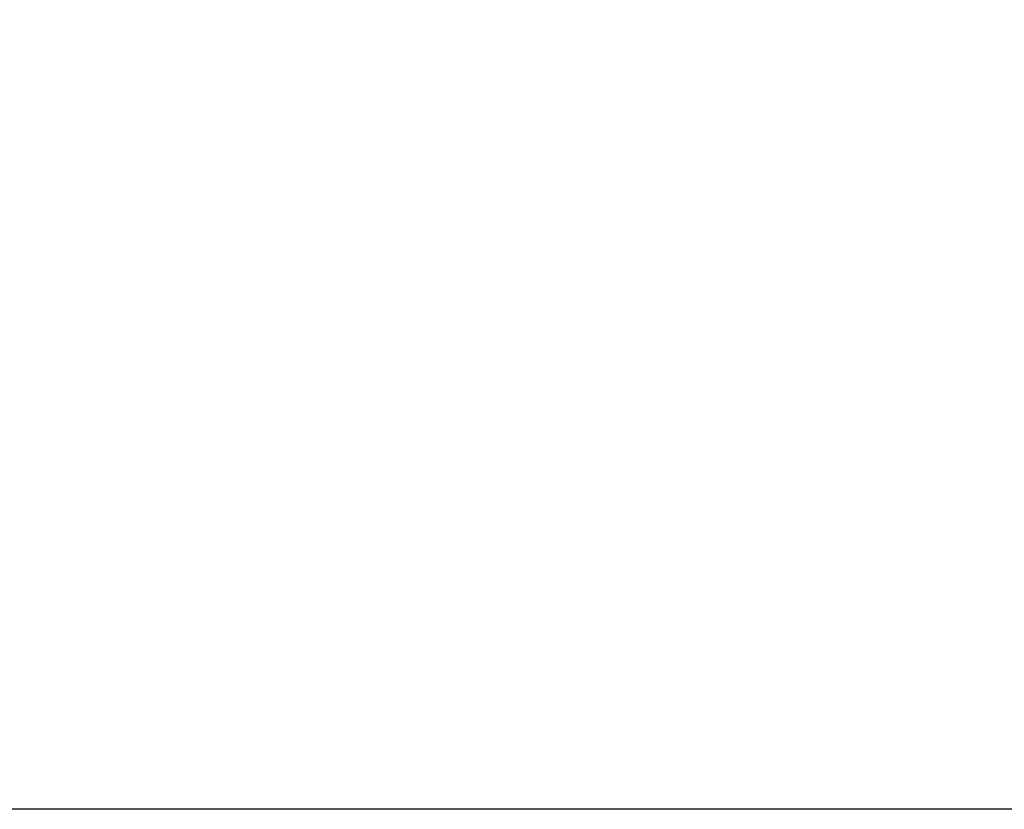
# Model space of a CAD drawing. Header units: inches. Extents: x 0 to 22, y 0 to 17.
# Tile 23 of 106: x 13.444 to 13.95, y 5.994 to 6.4. Entities that reach past the tile are written whole.
import ezdxf

# ---------------------------------------------------------------- set-up
doc = ezdxf.new("R2010")
doc.units = ezdxf.units.IN
doc.header["$LTSCALE"] = 1.21
doc.header["$MEASUREMENT"] = 0
doc.layers.get('0').update_dxf_attribs({"linetype": 'CONTINUOUS'})
doc.styles.get("Standard").update_dxf_attribs({"font": 'txt', "width": 0.95})
doc.dimstyles.new('DIMSTYLE_1', dxfattribs={"dimtxt": 0.125, "dimasz": 0.1875, "dimexe": 0.125, "dimexo": 0.0625, "dimgap": 0.0625, "dimtad": 0, "dimtih": 1, "dimtoh": 1, "dimdec": 3, "dimzin": 4, "dimdsep": 46, "dimtxsty": 'STANDARD', "dimblk": '_FILLED', "dimblk1": '_FILLED', "dimblk2": '_FILLED', "dimcen": 0.09, "dimadec": 3, "dimazin": 1, "dimtp": 0.001, "dimtm": 0.001, "dimtfac": 1, "dimtdec": 3, "dimtofl": 0, "dimtmove": 0, "dimatfit": 3, "dimldrblk": '_FILLED', "dimfxl": 1, "dimtolj": 1, "dimtzin": 4, "dimarcsym": 0})

# ---------------------------------------------------------------- blocks, each defined once
blk = doc.blocks.new('_FILLED')
at = {"color": 0, "linetype": 'BYBLOCK'}
blk.add_solid([(0, 0), (-1, 0.1667), (-1, -0.1667)], dxfattribs=at)
blk = doc.blocks.new('*D8')
at = {"color": 2, "linetype": 'CONTINUOUS'}
for p, q in [((14.48379, 7.39392), (12.57643, 7.39392)), ((12.70143, 7.39392), (12.70143, 6.81892)), ((12.70143, 5.99392), (12.70143, 6.56892)), ((14.05129, 5.99392), (12.57643, 5.99392))]:
    blk.add_line(p, q, dxfattribs=at)
at = {"color": 2, "linetype": 'CONTINUOUS', "xscale": 0.1875, "yscale": 0.1875, "zscale": 0.1875}
for p, rotation in [((12.70143, 7.39392), 90), ((12.70143, 5.99392), 270)]:
    blk.add_blockref('_FILLED', p, dxfattribs=dict(at, rotation=rotation))
at = {"color": 2, "linetype": 'CONTINUOUS', "insert": (12.70143, 6.75642), "char_height": 0.125, "width": 1.55, "attachment_point": 2, "line_spacing_factor": 0.9}
blk.add_mtext('1.400{\\ftxt.shx;\\W1.000000;\\H0.125000; }[35.56]', dxfattribs=at)

msp = doc.modelspace()

# ---------------------------------------------------------------- dimensions: what is measured, and where the dimension line sits
at = {"color": 2, "linetype": 'CONTINUOUS'}
dim = msp.add_linear_dim(base=(12.70143, 5.99392), p1=(14.54629, 7.39392), p2=(14.11379, 5.99392), angle=270, dimstyle='DIMSTYLE_1', dxfattribs=at)
dim.commit()
dim.dimension.update_dxf_attribs({"geometry": '*D8', "text_midpoint": (12.70143, 6.69392), "dimtype": 160})

doc.saveas('drawing.dxf')
